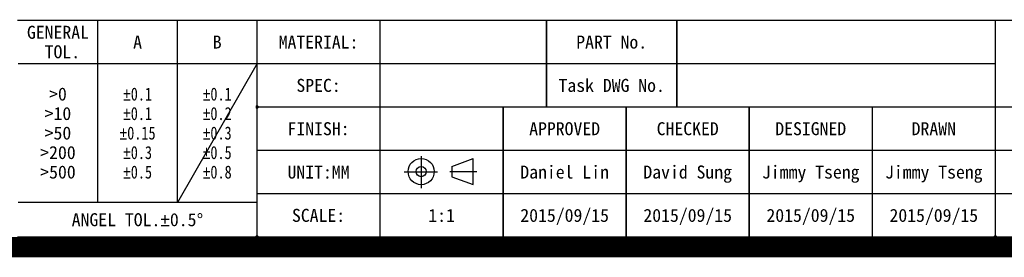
# Model space of a CAD drawing. Header units: millimetres. Extents: x 0 to 1852, y 0 to 1359.
# Tile 47 of 54: x 1563 to 1699, y 84 to 116. Entities that reach past the tile are written whole.
import ezdxf

# ---------------------------------------------------------------- set-up
doc = ezdxf.new("R2010")
doc.units = ezdxf.units.MM
doc.header["$LTSCALE"] = 65.395
doc.layers.get('0').update_dxf_attribs({"linetype": 'CONTINUOUS'})
doc.styles.add('TEXTSTYLE_1', font='gdt', dxfattribs={"width": 0.8})
doc.styles.add('TEXTSTYLE_4', font='kaiu.ttf')

msp = doc.modelspace()

# ---------------------------------------------------------------- linework, layer by layer
at = {"color": 4, "linetype": 'Continuous'}
msp.add_line((1595.584, 110.373), (1584.55, 91.15), dxfattribs=at)
at = {"color": 7, "linetype": 'Continuous'}
for p, q in [((1595.706, 104.193), (1595.393, 104.506)), ((1595.706, 104.506), (1595.393, 104.193)), ((1618.243, 97.55), (1618.247, 93.11)), ((1622.461, 96.1), (1625.419, 97.21)), ((1625.427, 93.605), (1625.419, 97.21)), ((1615.877, 95.392), (1620.482, 95.397)), ((1622.172, 95.403), (1625.903, 95.411)), ((1622.461, 96.1), (1622.464, 94.703)), ((1622.464, 94.703), (1625.427, 93.605)), ((1595.706, 86.193), (1595.393, 86.506)), ((1595.706, 86.506), (1595.393, 86.193)), ((1697.706, 86.193), (1697.393, 86.506)), ((1697.706, 86.506), (1697.393, 86.193))]:
    msp.add_line(p, q, dxfattribs=at)
at = {"color": 40, "linetype": 'Continuous', "const_width": 0.2}
for points in [[(1562.449, 116.349), (1595.649, 116.349)], [(1573.549, 116.349), (1573.549, 91.149)], [(1584.549, 116.349), (1584.549, 91.149)], [(1595.449, 116.349), (1697.649, 116.349)], [(1595.549, 116.349), (1595.549, 86.349)], [(1595.549, 116.349), (1595.549, 104.349)], [(1612.549, 116.349), (1612.549, 104.349)], [(1635.549, 116.349), (1635.549, 104.349)], [(1653.549, 116.349), (1653.549, 104.349)], [(1697.449, 116.349), (1765.649, 116.349)], [(1697.549, 116.349), (1697.549, 104.349)], [(1697.549, 116.349), (1697.549, 86.349)], [(1562.549, 110.349), (1595.549, 110.349)], [(1595.549, 110.349), (1697.549, 110.349)], [(1595.449, 104.349), (1697.649, 104.349)], [(1595.449, 104.349), (1697.649, 104.349)], [(1595.549, 104.349), (1595.549, 86.349)], [(1612.549, 104.349), (1612.549, 86.349)], [(1629.549, 104.349), (1629.549, 86.349)], [(1646.549, 104.349), (1646.549, 86.349)], [(1663.549, 104.349), (1663.549, 86.349)], [(1680.549, 104.349), (1680.549, 86.349)], [(1697.549, 104.349), (1697.549, 86.349)], [(1697.549, 104.349), (1765.549, 104.349)], [(1595.549, 98.349), (1697.549, 98.349)], [(1697.549, 98.349), (1765.549, 98.349)], [(1562.549, 91.149), (1595.549, 91.149)], [(1595.549, 92.349), (1697.549, 92.349)], [(1697.549, 92.349), (1765.549, 92.349)], [(1562.449, 86.349), (1595.649, 86.349)], [(1595.449, 86.349), (1697.649, 86.349)], [(1697.449, 86.349), (1765.649, 86.349)]]:
    msp.add_lwpolyline(points, dxfattribs=at)
at = {"color": 5, "linetype": 'Continuous', "const_width": 2.832}
msp.add_lwpolyline([(1766.949, 84.949), (84.949, 84.949)], dxfattribs=at)
at = {"color": 7, "linetype": 'Continuous'}
for radius in [1.809, 0.707]:
    msp.add_circle((1618.228, 95.405), radius, dxfattribs=at)

# ---------------------------------------------------------------- texts
at = {"color": 7, "linetype": 'Continuous', "char_height": 1.8, "attachment_point": 2, "line_spacing_factor": 0.9}
for s, insert, width, style in [('GENERAL\\P TOL.', (1568.049, 115.599), 8.93887, 'TEXTSTYLE_4'), ('A', (1579.049, 114.249), 1.27698, 'TEXTSTYLE_4'), ('B', (1590.049, 114.249), 1.27698, 'TEXTSTYLE_4'), ('MATERIAL:', (1604.049, 114.249), 11.49283, 'TEXTSTYLE_4'), ('PART No.', (1644.549, 114.249), 10.21585, 'TEXTSTYLE_4'), ('SPEC:', (1604.049, 108.249), 6.38491, 'TEXTSTYLE_4'), ('Task DWG No.', (1644.549, 108.249), 15.32377, 'TEXTSTYLE_4'), ('>0\\P>10\\P>50\\P>200\\P>500', (1568.049, 107.049), 5.10792, 'TEXTSTYLE_4'), ('{\\Fgdt;`}\\Fkaiu.ttf;0.1\\P\\Fgdt;{\\Fgdt;`}\\Fkaiu.ttf;0.1\\P\\Fgdt;{\\Fgdt;`}\\Fkaiu.ttf;0.15\\P\\Fgdt;{\\Fgdt;`}\\Fkaiu.ttf;0.3\\P\\Fgdt;{\\Fgdt;`}\\Fkaiu.ttf;0.5', (1579.049, 107.049), 7.20792, 'TEXTSTYLE_1'), ('{\\Fgdt;`}\\Fkaiu.ttf;0.1\\P\\Fgdt;{\\Fgdt;`}\\Fkaiu.ttf;0.2\\P\\Fgdt;{\\Fgdt;`}\\Fkaiu.ttf;0.3\\P\\Fgdt;{\\Fgdt;`}\\Fkaiu.ttf;0.5\\P\\Fgdt;{\\Fgdt;`}\\Fkaiu.ttf;0.8', (1590.049, 107.049), 5.93094, 'TEXTSTYLE_1'), ('FINISH:', (1604.049, 102.249), 8.93887, 'TEXTSTYLE_4'), ('APPROVED', (1638.049, 102.249), 10.21585, 'TEXTSTYLE_4'), ('CHECKED', (1655.049, 102.249), 8.93887, 'TEXTSTYLE_4'), ('DESIGNED', (1672.049, 102.249), 10.21585, 'TEXTSTYLE_4'), ('DRAWN', (1689.049, 102.249), 6.38491, 'TEXTSTYLE_4'), ('UNIT:MM', (1604.049, 96.249), 8.93887, 'TEXTSTYLE_4'), ('ANGEL TOL.\\Fgdt;{\\Fgdt;`}\\Fkaiu.ttf;0.5\\Fgdt;{\\Fgdt;~}', (1579.049, 89.649), 19.90075, 'TEXTSTYLE_4'), ('SCALE:', (1604.049, 90.249), 7.66189, 'TEXTSTYLE_4')]:
    msp.add_mtext(s, dxfattribs=dict(at, insert=insert, width=width, style=style))
at = {"color": 2, "linetype": 'Continuous', "char_height": 1.8, "attachment_point": 2, "line_spacing_factor": 0.9, "style": 'TEXTSTYLE_4'}
for s, insert, width in [('Daniel Lin', (1638.049, 96.249), 12.76981), ('David Sung', (1655.049, 96.249), 12.76981), ('Jimmy Tseng', (1672.049, 96.249), 14.04679), ('Jimmy Tseng', (1689.049, 96.249), 14.04679), ('2015/09/15', (1638.049, 90.249), 12.76981), ('2015/09/15', (1655.049, 90.249), 12.76981), ('2015/09/15', (1672.049, 90.249), 12.76981), ('2015/09/15', (1689.049, 90.249), 12.76981)]:
    msp.add_mtext(s, dxfattribs=dict(at, insert=insert, width=width))
at = {"color": 4, "linetype": 'Continuous', "insert": (1621.049, 90.249), "char_height": 1.8, "width": 3.83094, "attachment_point": 2, "line_spacing_factor": 0.9, "style": 'TEXTSTYLE_4'}
msp.add_mtext('1:1', dxfattribs=at)

doc.saveas('drawing.dxf')
